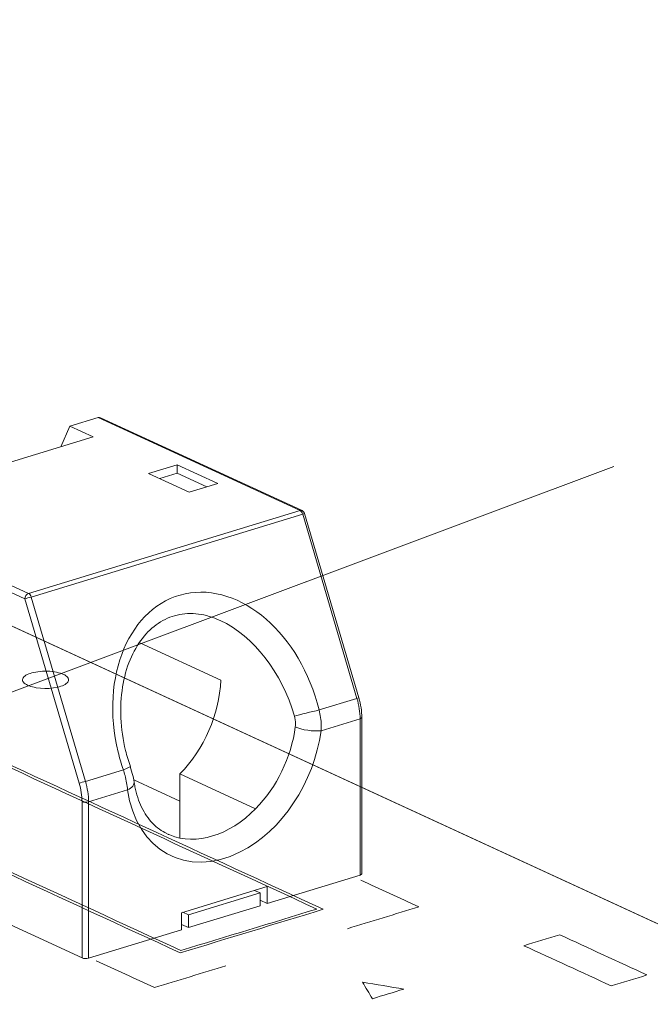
# Model space of a CAD drawing. Header units: inches. Extents: x 511 to 849, y 252 to 484.
# Tile 48 of 256: x 685 to 692, y 280 to 291. Entities that reach past the tile are written whole.
import ezdxf

# ---------------------------------------------------------------- set-up
doc = ezdxf.new("R2010")
doc.units = ezdxf.units.IN
doc.header["$MEASUREMENT"] = 0
doc.linetypes.add('AI-Linetype-35', pattern=[47.5, 22, -8.5, 8.5, -8.5])
doc.layers.add('1', color=7, linetype='Continuous')

# ---------------------------------------------------------------- blocks, each defined once
blk = doc.blocks.new('block 2058')
at = {"layer": '1', "color": 155, "lineweight": 18, "true_color": 0x4c7299}
blk.add_lwpolyline([(688.898, 283.236), (688.309, 285.238)], dxfattribs=at)
blk = doc.blocks.new('block 2059')
at = {"layer": '1', "color": 155, "lineweight": 18, "true_color": 0x4c7299}
blk.add_lwpolyline([(688.282, 285.27), (686.095, 286.278)], dxfattribs=at)
blk = doc.blocks.new('block 2060')
at = {"layer": '1', "color": 155, "lineweight": 18, "true_color": 0x4c7299}
blk.add_lwpolyline([(688.93, 281.324), (688.93, 283.022)], dxfattribs=at)
blk = doc.blocks.new('block 2244')
at = {"layer": '1', "color": 155, "lineweight": 18, "true_color": 0x4c7299}
blk.add_lwpolyline([(687.766, 281.144), (687.826, 281.117)], dxfattribs=at)
blk = doc.blocks.new('block 2245')
at = {"layer": '1', "color": 155, "lineweight": 18, "true_color": 0x4c7299}
blk.add_lwpolyline([(687.05, 280.88), (686.99, 280.907)], dxfattribs=at)
blk = doc.blocks.new('block 2772')
at = {"layer": '1', "color": 155, "lineweight": 18, "true_color": 0x4c7299}
blk.add_lwpolyline([(686.926, 285.767), (686.616, 285.673)], dxfattribs=at)
blk = doc.blocks.new('block 2773')
at = {"layer": '1', "color": 155, "lineweight": 18, "true_color": 0x4c7299}
blk.add_lwpolyline([(686.616, 285.673), (687.058, 285.469)], dxfattribs=at)
blk = doc.blocks.new('block 2774')
at = {"layer": '1', "color": 155, "lineweight": 18, "true_color": 0x4c7299}
blk.add_lwpolyline([(687.058, 285.469), (687.368, 285.564)], dxfattribs=at)
blk = doc.blocks.new('block 2775')
at = {"layer": '1', "color": 155, "lineweight": 18, "true_color": 0x4c7299}
blk.add_lwpolyline([(687.368, 285.564), (686.926, 285.767)], dxfattribs=at)
blk = doc.blocks.new('block 2776')
at = {"layer": '1', "color": 155, "lineweight": 13, "true_color": 0x4c7299}
blk.add_lwpolyline([(688.261, 285.271), (686.071, 286.281)], dxfattribs=at)
blk = doc.blocks.new('block 2777')
at = {"layer": '1', "color": 155, "lineweight": 13, "true_color": 0x4c7299}
blk.add_lwpolyline([(685.314, 284.37), (688.261, 285.271)], dxfattribs=at)
blk = doc.blocks.new('block 2779')
at = {"layer": '1', "color": 155, "lineweight": 18, "true_color": 0x4c7299}
blk.add_lwpolyline([(683.687, 285.358), (686.014, 286.069)], dxfattribs=at)
blk = doc.blocks.new('block 2784')
at = {"layer": '1', "color": 155, "lineweight": 18, "true_color": 0x4c7299}
blk.add_lwpolyline([(686.014, 286.069), (685.761, 286.186)], dxfattribs=at)
blk = doc.blocks.new('block 2786')
at = {"layer": '1', "color": 155, "lineweight": 18, "true_color": 0x4c7299}
blk.add_lwpolyline([(685.761, 286.186), (686.071, 286.281)], dxfattribs=at)
blk = doc.blocks.new('block 2787')
at = {"layer": '1', "color": 155, "lineweight": 18, "true_color": 0x4c7299}
blk.add_lwpolyline([(685.665, 285.963), (685.761, 286.186)], dxfattribs=at)
blk = doc.blocks.new('block 2791')
at = {"layer": '1', "color": 155, "lineweight": 13, "true_color": 0x4c7299}
blk.add_lwpolyline([(683.124, 285.38), (685.314, 284.37)], dxfattribs=at)
blk = doc.blocks.new('block 2792')
at = {"layer": '1', "color": 155, "lineweight": 13, "true_color": 0x4c7299}
blk.add_lwpolyline([(685.275, 284.312), (683.104, 285.313)], dxfattribs=at)
blk = doc.blocks.new('block 2799')
at = {"layer": '1', "color": 155, "lineweight": 13, "true_color": 0x4c7299}
blk.add_lwpolyline([(688.289, 285.232), (685.342, 284.331)], dxfattribs=at)
blk = doc.blocks.new('block 2801')
at = {"layer": '1', "color": 155, "lineweight": 13, "true_color": 0x4c7299}
blk.add_lwpolyline([(685.342, 284.331), (685.931, 282.329)], dxfattribs=at)
blk = doc.blocks.new('block 2802')
at = {"layer": '1', "color": 155, "lineweight": 13, "true_color": 0x4c7299}
blk.add_lwpolyline([(688.878, 283.23), (688.289, 285.232)], dxfattribs=at)
blk = doc.blocks.new('block 2803')
at = {"layer": '1', "color": 155, "lineweight": 13, "true_color": 0x4c7299}
blk.add_lwpolyline([(688.467, 283.104), (688.878, 283.23)], dxfattribs=at)
blk = doc.blocks.new('block 2804')
at = {"layer": '1', "color": 155, "lineweight": 13, "true_color": 0x4c7299}
blk.add_lwpolyline([(685.931, 282.329), (686.343, 282.455)], dxfattribs=at)
blk = doc.blocks.new('block 2805')
at = {"layer": '1', "color": 155, "lineweight": 13, "true_color": 0x4c7299}
blk.add_lwpolyline([(685.864, 282.31), (685.275, 284.312)], dxfattribs=at)
blk = doc.blocks.new('block 2814')
at = {"layer": '1', "color": 155, "lineweight": 18, "true_color": 0x4c7299}
blk.add_lwpolyline([(687.777, 282.031), (686.957, 282.41)], dxfattribs=at)
blk = doc.blocks.new('block 2827')
at = {"layer": '1', "color": 155, "lineweight": 13, "true_color": 0x4c7299}
blk.add_lwpolyline([(686.388, 282.236), (685.965, 282.107)], dxfattribs=at)
blk = doc.blocks.new('block 2828')
at = {"layer": '1', "color": 155, "lineweight": 13, "true_color": 0x4c7299}
blk.add_lwpolyline([(688.912, 283.007), (688.488, 282.878)], dxfattribs=at)
blk = doc.blocks.new('block 3005')
at = {"layer": '1', "color": 155, "lineweight": 18, "true_color": 0x4c7299}
blk.add_lwpolyline([(686.455, 282.344), (686.957, 282.112)], dxfattribs=at)
blk = doc.blocks.new('block 3006')
at = {"layer": '1', "color": 155, "lineweight": 18, "true_color": 0x4c7299}
blk.add_lwpolyline([(687.826, 281.117), (687.05, 280.88)], dxfattribs=at)
blk = doc.blocks.new('block 3007')
at = {"layer": '1', "color": 155, "lineweight": 18, "true_color": 0x4c7299}
blk.add_lwpolyline([(687.826, 281.117), (687.826, 280.978)], dxfattribs=at)
blk = doc.blocks.new('block 3008')
at = {"layer": '1', "color": 155, "lineweight": 18, "true_color": 0x4c7299}
blk.add_lwpolyline([(687.05, 280.88), (687.05, 280.741)], dxfattribs=at)
blk = doc.blocks.new('block 3009')
at = {"layer": '1', "color": 155, "lineweight": 18, "true_color": 0x4c7299}
blk.add_lwpolyline([(687.826, 280.978), (687.05, 280.741)], dxfattribs=at)
blk = doc.blocks.new('block 3010')
at = {"layer": '1', "color": 155, "lineweight": 18, "true_color": 0x4c7299}
blk.add_lwpolyline([(687.05, 280.741), (686.973, 280.776)], dxfattribs=at)
blk = doc.blocks.new('block 3469')
at = {"layer": '1', "color": 155, "lineweight": 18, "true_color": 0x4c7299}
blk.add_lwpolyline([(686.926, 285.675), (686.926, 285.767)], dxfattribs=at)
blk = doc.blocks.new('block 3476')
at = {"layer": '1', "color": 155, "lineweight": 18, "true_color": 0x4c7299}
blk.add_lwpolyline([(687.247, 285.527), (686.926, 285.675)], dxfattribs=at)
blk = doc.blocks.new('block 3477')
at = {"layer": '1', "color": 155, "lineweight": 18, "true_color": 0x4c7299}
blk.add_lwpolyline([(686.926, 285.675), (686.737, 285.617)], dxfattribs=at)
blk = doc.blocks.new('block 3493')
at = {"layer": '1', "color": 155, "lineweight": 18, "true_color": 0x4c7299}
blk.add_lwpolyline([(686.521, 283.832), (687.4, 283.427)], dxfattribs=at)
blk = doc.blocks.new('block 3510')
at = {"layer": '1', "color": 155, "lineweight": 13, "true_color": 0x4c7299}
blk.add_lwpolyline([(685.965, 282.107), (685.965, 280.409)], dxfattribs=at)
blk = doc.blocks.new('block 3511')
at = {"layer": '1', "color": 155, "lineweight": 13, "true_color": 0x4c7299}
blk.add_lwpolyline([(685.894, 280.411), (685.894, 282.109)], dxfattribs=at)
blk = doc.blocks.new('block 3512')
at = {"layer": '1', "color": 155, "lineweight": 13, "true_color": 0x4c7299}
blk.add_lwpolyline([(688.912, 281.309), (688.912, 283.007)], dxfattribs=at)
blk = doc.blocks.new('block 3513')
at = {"layer": '1', "color": 155, "lineweight": 18, "true_color": 0x4c7299}
blk.add_lwpolyline([(686.973, 280.902), (686.973, 280.717)], dxfattribs=at)
blk = doc.blocks.new('block 3514')
at = {"layer": '1', "color": 155, "lineweight": 18, "true_color": 0x4c7299}
blk.add_lwpolyline([(687.904, 281.187), (687.904, 281.001)], dxfattribs=at)
blk = doc.blocks.new('block 3515')
at = {"layer": '1', "color": 155, "lineweight": 18, "true_color": 0x4c7299}
blk.add_lwpolyline([(686.957, 282.41), (686.957, 281.714)], dxfattribs=at)
blk = doc.blocks.new('block 3516')
at = {"layer": '1', "color": 155, "lineweight": 18, "true_color": 0x4c7299}
blk.add_lwpolyline([(687.904, 281.187), (686.973, 280.902)], dxfattribs=at)
blk = doc.blocks.new('block 3517')
at = {"layer": '1', "color": 155, "lineweight": 18, "true_color": 0x4c7299}
blk.add_lwpolyline([(687.826, 281.037), (687.904, 281.001)], dxfattribs=at)
blk = doc.blocks.new('block 3518')
at = {"layer": '1', "color": 155, "lineweight": 18, "true_color": 0x4c7299}
blk.add_lwpolyline([(687.904, 281.001), (688.912, 281.309)], dxfattribs=at)
blk = doc.blocks.new('block 3519')
at = {"layer": '1', "color": 155, "lineweight": 18, "true_color": 0x4c7299}
blk.add_lwpolyline([(685.965, 280.409), (686.973, 280.717)], dxfattribs=at)
blk = doc.blocks.new('block 3520')
at = {"layer": '1', "color": 155, "lineweight": 18, "true_color": 0x4c7299}
blk.add_lwpolyline([(678.509, 283.818), (685.894, 280.411)], dxfattribs=at)
blk = doc.blocks.new('block 3601')
at = {"layer": '1', "color": 18, "lineweight": 13, "true_color": 0x4c0000}
blk.add_lwpolyline([(631.812, 308.613), (703.217, 275.674)], dxfattribs=at)
blk = doc.blocks.new('block 3645')
at = {"layer": '1', "color": 18, "lineweight": 13, "true_color": 0x4c0000}
blk.add_lwpolyline([(631.812, 308.613), (703.217, 275.674)], dxfattribs=at)
blk = doc.blocks.new('block 3869')
at = {"layer": '1', "color": 155, "lineweight": 18, "true_color": 0x4c7299}
blk.add_open_spline([(688.309, 285.238), (688.305, 285.252), (688.295, 285.264), (688.282, 285.27)], degree=3, dxfattribs=at)
blk = doc.blocks.new('block 4132')
at = {"layer": '1', "color": 155, "lineweight": 13, "true_color": 0x4c7299}
blk.add_open_spline([(688.282, 285.27), (688.276, 285.272), (688.269, 285.273), (688.261, 285.271)], degree=3, dxfattribs=at)
blk = doc.blocks.new('block 4133')
at = {"layer": '1', "color": 155, "lineweight": 18, "true_color": 0x4c7299}
blk.add_open_spline([(686.095, 286.278), (686.087, 286.282), (686.079, 286.283), (686.071, 286.281)], degree=3, dxfattribs=at)
blk = doc.blocks.new('block 4134')
at = {"layer": '1', "color": 155, "lineweight": 13, "true_color": 0x4c7299}
blk.add_open_spline([(685.314, 284.37), (685.292, 284.363), (685.275, 284.337), (685.275, 284.312)], degree=3, dxfattribs=at)
blk = doc.blocks.new('block 4140')
at = {"layer": '1', "color": 155, "lineweight": 13, "true_color": 0x4c7299}
blk.add_open_spline([(685.275, 284.312), (685.291, 284.316), (685.321, 284.325), (685.342, 284.331)], degree=3, dxfattribs=at)
blk = doc.blocks.new('block 4141')
at = {"layer": '1', "color": 155, "lineweight": 13, "true_color": 0x4c7299}
blk.add_open_spline([(688.289, 285.232), (688.284, 285.25), (688.273, 285.265), (688.261, 285.271)], degree=3, dxfattribs=at)
blk = doc.blocks.new('block 4142')
at = {"layer": '1', "color": 155, "lineweight": 13, "true_color": 0x4c7299}
blk.add_open_spline([(685.342, 284.331), (685.337, 284.35), (685.326, 284.365), (685.314, 284.37)], degree=3, dxfattribs=at)
blk = doc.blocks.new('block 4143')
at = {"layer": '1', "color": 155, "lineweight": 13, "true_color": 0x4c7299}
blk.add_open_spline([(688.289, 285.232), (688.302, 285.236), (688.309, 285.238), (688.309, 285.238)], degree=3, dxfattribs=at)
blk = doc.blocks.new('block 4145')
at = {"layer": '1', "color": 155, "lineweight": 13, "true_color": 0x4c7299}
blk.add_open_spline([(688.467, 283.104), (688.267, 283.927), (687.616, 284.492), (687.014, 284.366), (686.411, 284.239), (686.086, 283.47), (686.286, 282.647), (686.302, 282.582), (686.321, 282.518), (686.343, 282.455)], degree=3, knots=[0, 0, 0, 0, 1, 1, 1, 2, 2, 2, 3, 3, 3, 3], dxfattribs=at)
blk = doc.blocks.new('block 4146')
at = {"layer": '1', "color": 155, "lineweight": 13, "true_color": 0x4c7299}
blk.add_open_spline([(685.864, 282.31), (685.88, 282.314), (685.91, 282.323), (685.931, 282.329)], degree=3, dxfattribs=at)
blk = doc.blocks.new('block 4147')
at = {"layer": '1', "color": 155, "lineweight": 13, "true_color": 0x4c7299}
blk.add_open_spline([(688.878, 283.23), (688.891, 283.234), (688.898, 283.236), (688.898, 283.236)], degree=3, dxfattribs=at)
blk = doc.blocks.new('block 4150')
at = {"layer": '1', "color": 155, "lineweight": 13, "true_color": 0x4c7299}
blk.add_open_spline([(688.467, 283.104), (688.382, 283.085), (688.263, 283.055), (688.199, 283.038)], degree=3, dxfattribs=at)
blk = doc.blocks.new('block 4151')
at = {"layer": '1', "color": 155, "lineweight": 13, "true_color": 0x4c7299}
blk.add_open_spline([(688.199, 283.038), (688.064, 283.51), (687.756, 283.907), (687.394, 284.076)], degree=3, dxfattribs=at)
blk = doc.blocks.new('block 4152')
at = {"layer": '1', "color": 155, "lineweight": 13, "true_color": 0x4c7299}
blk.add_open_spline([(686.343, 282.455), (686.392, 282.474), (686.42, 282.487), (686.419, 282.49)], degree=3, dxfattribs=at)
blk = doc.blocks.new('block 4154')
at = {"layer": '1', "color": 155, "lineweight": 18, "true_color": 0x4c7299}
blk.add_open_spline([(686.821, 281.758), (686.829, 281.754), (686.838, 281.75), (686.847, 281.747)], degree=3, dxfattribs=at)
blk = doc.blocks.new('block 4155')
at = {"layer": '1', "color": 155, "lineweight": 13, "true_color": 0x4c7299}
blk.add_open_spline([(687.777, 282.031), (688.007, 282.265), (688.166, 282.59), (688.209, 282.92)], degree=3, dxfattribs=at)
blk = doc.blocks.new('block 4156')
at = {"layer": '1', "color": 155, "lineweight": 13, "true_color": 0x4c7299}
blk.add_open_spline([(686.388, 282.236), (686.438, 282.261), (686.464, 282.294), (686.459, 282.324)], degree=3, dxfattribs=at)
blk = doc.blocks.new('block 4157')
at = {"layer": '1', "color": 155, "lineweight": 13, "true_color": 0x4c7299}
blk.add_open_spline([(688.209, 282.92), (688.279, 282.887), (688.404, 282.869), (688.488, 282.878)], degree=3, dxfattribs=at)
blk = doc.blocks.new('block 4158')
at = {"layer": '1', "color": 155, "lineweight": 13, "true_color": 0x4c7299}
blk.add_open_spline([(688.912, 283.007), (688.912, 283.079), (688.9, 283.155), (688.878, 283.23)], degree=3, dxfattribs=at)
blk = doc.blocks.new('block 4159')
at = {"layer": '1', "color": 155, "lineweight": 13, "true_color": 0x4c7299}
blk.add_open_spline([(688.912, 283.007), (688.923, 283.011), (688.93, 283.016), (688.93, 283.022)], degree=3, dxfattribs=at)
blk = doc.blocks.new('block 4160')
at = {"layer": '1', "color": 155, "lineweight": 13, "true_color": 0x4c7299}
blk.add_open_spline([(685.965, 282.107), (685.965, 282.179), (685.953, 282.255), (685.931, 282.329)], degree=3, dxfattribs=at)
blk = doc.blocks.new('block 4161')
at = {"layer": '1', "color": 155, "lineweight": 13, "true_color": 0x4c7299}
blk.add_open_spline([(685.894, 282.109), (685.912, 282.101), (685.943, 282.1), (685.965, 282.107)], degree=3, dxfattribs=at)
blk = doc.blocks.new('block 4162')
at = {"layer": '1', "color": 155, "lineweight": 13, "true_color": 0x4c7299}
blk.add_open_spline([(685.894, 282.109), (685.894, 282.174), (685.884, 282.243), (685.864, 282.31)], degree=3, dxfattribs=at)
blk = doc.blocks.new('block 4163')
at = {"layer": '1', "color": 155, "lineweight": 18, "true_color": 0x4c7299}
blk.add_open_spline([(686.847, 281.747), (687.133, 281.63), (687.491, 281.739), (687.777, 282.031)], degree=3, dxfattribs=at)
blk = doc.blocks.new('block 4164')
at = {"layer": '1', "color": 155, "lineweight": 13, "true_color": 0x4c7299}
blk.add_open_spline([(686.388, 282.236), (686.484, 281.572), (687.032, 281.27), (687.612, 281.562), (688.062, 281.788), (688.414, 282.318), (688.488, 282.878)], degree=3, knots=[0, 0, 0, 0, 1, 1, 1, 2, 2, 2, 2], dxfattribs=at)
blk = doc.blocks.new('block 4198')
at = {"layer": '1', "color": 155, "lineweight": 18, "true_color": 0x4c7299}
blk.add_open_spline([(686.957, 282.41), (687.219, 282.676), (687.385, 283.058), (687.4, 283.427)], degree=3, dxfattribs=at)
blk = doc.blocks.new('block 4199')
at = {"layer": '1', "color": 155, "lineweight": 18, "true_color": 0x4c7299}
blk.add_open_spline([(688.912, 281.309), (688.923, 281.313), (688.93, 281.318), (688.93, 281.324)], degree=3, dxfattribs=at)
blk = doc.blocks.new('block 4200')
at = {"layer": '1', "color": 155, "lineweight": 18, "true_color": 0x4c7299}
blk.add_open_spline([(685.894, 280.411), (685.912, 280.403), (685.943, 280.402), (685.965, 280.409)], degree=3, dxfattribs=at)
blk = doc.blocks.new('block 5611')
at = {"layer": '1', "color": 155, "lineweight": 18, "true_color": 0x4c7299}
blk.add_open_spline([(686.419, 282.49), (686.399, 282.548), (686.382, 282.606), (686.367, 282.665), (686.339, 282.78), (686.322, 282.899), (686.316, 283.017), (686.311, 283.132), (686.317, 283.245), (686.334, 283.354), (686.351, 283.458), (686.378, 283.558), (686.416, 283.649), (686.452, 283.735), (686.497, 283.814), (686.55, 283.882), (686.601, 283.948), (686.659, 284.003), (686.722, 284.045), (686.785, 284.088), (686.853, 284.118), (686.926, 284.135), (687, 284.153), (687.079, 284.157), (687.159, 284.146), (687.236, 284.136), (687.314, 284.112), (687.394, 284.074)], degree=3, knots=[0, 0, 0, 0, 1, 1, 1, 2, 2, 2, 3, 3, 3, 4, 4, 4, 5, 5, 5, 6, 6, 6, 7, 7, 7, 8, 8, 8, 9, 9, 9, 9], dxfattribs=at)
blk = doc.blocks.new('block 5612')
at = {"layer": '1', "color": 155, "lineweight": 18, "true_color": 0x4c7299}
blk.add_open_spline([(686.463, 282.295), (686.457, 282.358), (686.441, 282.423), (686.415, 282.489)], degree=3, dxfattribs=at)
blk = doc.blocks.new('block 5613')
at = {"layer": '1', "color": 155, "lineweight": 18, "true_color": 0x4c7299}
blk.add_open_spline([(686.816, 281.763), (686.758, 281.789), (686.706, 281.826), (686.659, 281.874), (686.614, 281.921), (686.574, 281.98), (686.541, 282.047), (686.509, 282.114), (686.484, 282.189), (686.468, 282.271), (686.465, 282.288), (686.462, 282.305), (686.46, 282.323)], degree=3, knots=[0, 0, 0, 0, 1, 1, 1, 2, 2, 2, 3, 3, 3, 4, 4, 4, 4], dxfattribs=at)
blk = doc.blocks.new('block 5614')
at = {"layer": '1', "color": 155, "lineweight": 18, "true_color": 0x4c7299}
blk.add_open_spline([(688.93, 283.022), (688.93, 283.092), (688.919, 283.164), (688.898, 283.236)], degree=3, dxfattribs=at)
blk = doc.blocks.new('block 5637')
at = {"layer": '1', "color": 155, "lineweight": 18, "true_color": 0x4c7299}
blk.add_lwpolyline([(688.929, 282.265), (703.217, 275.674)], dxfattribs=at)
blk = doc.blocks.new('block 5643')
at = {"layer": '1', "color": 155, "lineweight": 13, "true_color": 0x4c7299}
blk.add_open_spline([(688.209, 282.92), (688.211, 282.93), (688.211, 282.942), (688.211, 282.953), (688.212, 282.981), (688.207, 283.011), (688.199, 283.038)], degree=3, knots=[0, 0, 0, 0, 1, 1, 1, 2, 2, 2, 2], dxfattribs=at)
blk = doc.blocks.new('block 5644')
at = {"layer": '1', "color": 155, "lineweight": 13, "true_color": 0x4c7299}
blk.add_open_spline([(686.388, 282.236), (686.384, 282.286), (686.375, 282.339), (686.361, 282.392), (686.356, 282.413), (686.349, 282.434), (686.343, 282.455)], degree=3, knots=[0, 0, 0, 0, 1, 1, 1, 2, 2, 2, 2], dxfattribs=at)
blk = doc.blocks.new('block 5645')
at = {"layer": '1', "color": 155, "lineweight": 13, "true_color": 0x4c7299}
blk.add_open_spline([(688.467, 283.104), (688.481, 283.051), (688.489, 282.995), (688.49, 282.941), (688.491, 282.92), (688.49, 282.899), (688.488, 282.878)], degree=3, knots=[0, 0, 0, 0, 1, 1, 1, 2, 2, 2, 2], dxfattribs=at)
blk = doc.blocks.new('block 5659')
at = {"layer": '1', "color": 18, "lineweight": 13, "true_color": 0x4c0000}
blk.add_lwpolyline([(668.448, 291.713), (692.685, 280.533)], dxfattribs=at)
blk = doc.blocks.new('block 5837')
at = {"layer": '1', "color": 18, "lineweight": 13, "true_color": 0x4c0000}
blk.add_lwpolyline([(668.448, 291.713), (692.685, 280.533)], dxfattribs=at)
blk = doc.blocks.new('block 5951')
at = {"layer": '1', "color": 18, "lineweight": 13, "true_color": 0x4c0000}
blk.add_open_spline([(691.078, 280.663), (690.949, 280.623), (690.82, 280.584), (690.69, 280.544), (691.006, 280.399), (691.322, 280.253), (691.637, 280.108), (691.766, 280.147), (691.896, 280.187), (692.025, 280.226), (691.709, 280.372), (691.394, 280.517), (691.078, 280.663)], degree=3, knots=[0, 0, 0, 0, 1, 1, 1, 2, 2, 2, 3, 3, 3, 4, 4, 4, 4], dxfattribs=at)
blk = doc.blocks.new('block 5952')
at = {"layer": '1', "color": 18, "lineweight": 13, "true_color": 0x4c0000}
blk.add_open_spline([(689.387, 280.073), (689.238, 280.098), (689.088, 280.123), (688.938, 280.148), (688.974, 280.088), (689.01, 280.028), (689.046, 279.968), (689.16, 280.003), (689.274, 280.038), (689.387, 280.073)], degree=3, knots=[0, 0, 0, 0, 1, 1, 1, 2, 2, 2, 3, 3, 3, 3], dxfattribs=at)
blk = doc.blocks.new('block 5956')
at = {"layer": '1', "color": 18, "lineweight": 13, "true_color": 0x4c0000}
blk.add_lwpolyline([(685.693, 283.491), (685.707, 283.484), (685.719, 283.476), (685.729, 283.468), (685.737, 283.459), (685.744, 283.451), (685.747, 283.442), (685.749, 283.432), (685.748, 283.423), (685.745, 283.415), (685.74, 283.406), (685.732, 283.398), (685.723, 283.39), (685.712, 283.382), (685.698, 283.375), (685.683, 283.368), (685.665, 283.361), (685.647, 283.356), (685.626, 283.35), (685.583, 283.343), (685.538, 283.339), (685.491, 283.337), (685.444, 283.34), (685.398, 283.345), (685.376, 283.35), (685.355, 283.354), (685.337, 283.36), (685.319, 283.366), (685.304, 283.372), (685.29, 283.379), (685.278, 283.387), (685.268, 283.396), (685.259, 283.405), (685.253, 283.414), (685.25, 283.424), (685.249, 283.434), (685.251, 283.444), (685.256, 283.454), (685.264, 283.463), (685.274, 283.472), (685.286, 283.481), (685.3, 283.488), (685.316, 283.495), (685.333, 283.501), (685.351, 283.507), (685.37, 283.512), (685.392, 283.516), (685.415, 283.52), (685.44, 283.522), (685.465, 283.524), (685.518, 283.525), (685.545, 283.524), (685.57, 283.521), (685.595, 283.518), (685.618, 283.514), (685.64, 283.509), (685.66, 283.503), (685.677, 283.497), (685.693, 283.491)], dxfattribs=at)
blk = doc.blocks.new('block 5957')
at = {"layer": '1', "color": 18, "lineweight": 13, "true_color": 0x4c0000}
blk.add_open_spline([(687.456, 280.326), (687.198, 280.247), (686.939, 280.168), (686.68, 280.089), (686.47, 280.186), (686.26, 280.284), (686.049, 280.381)], degree=3, knots=[0, 0, 0, 0, 1, 1, 1, 2, 2, 2, 2], dxfattribs=at)
blk = doc.blocks.new('block 5958')
at = {"layer": '1', "color": 18, "lineweight": 13, "true_color": 0x4c0000}
blk.add_open_spline([(688.919, 281.257), (689.129, 281.16), (689.34, 281.063), (689.55, 280.966), (689.292, 280.887), (689.033, 280.808), (688.775, 280.729)], degree=3, knots=[0, 0, 0, 0, 1, 1, 1, 2, 2, 2, 2], dxfattribs=at)
blk = doc.blocks.new('block 5963')
at = {"layer": '1', "color": 18, "lineweight": 13, "true_color": 0x4c0000}
blk.add_open_spline([(684.655, 282.689), (685.917, 282.107), (687.179, 281.525), (688.442, 280.942), (687.951, 280.792), (687.459, 280.642), (686.968, 280.492), (685.706, 281.074), (684.443, 281.657), (683.181, 282.239), (683.672, 282.389), (684.163, 282.539), (684.655, 282.689)], degree=3, knots=[0, 0, 0, 0, 1, 1, 1, 2, 2, 2, 3, 3, 3, 4, 4, 4, 4], dxfattribs=at)
blk = doc.blocks.new('block 5964')
at = {"layer": '1', "color": 18, "lineweight": 13, "true_color": 0x4c0000}
blk.add_open_spline([(684.662, 282.716), (685.945, 282.124), (687.229, 281.532), (688.512, 280.939), (687.995, 280.782), (687.478, 280.624), (686.961, 280.466), (685.678, 281.058), (684.394, 281.65), (683.111, 282.242), (683.628, 282.4), (684.145, 282.558), (684.662, 282.716)], degree=3, knots=[0, 0, 0, 0, 1, 1, 1, 2, 2, 2, 3, 3, 3, 4, 4, 4, 4], dxfattribs=at)
blk = doc.blocks.new('block 6094')
at = {"layer": '1', "color": 8, "linetype": 'AI-Linetype-35', "lineweight": 13, "true_color": 0x808080}
blk.add_lwpolyline([(678.709, 280.896), (691.666, 285.747)], dxfattribs=at)

msp = doc.modelspace()

# ---------------------------------------------------------------- block references
at = {"layer": '1'}
for name in ['block 5659', 'block 5837', 'block 3601', 'block 3645', 'block 2786', 'block 4133', 'block 2776', 'block 2059', 'block 2787', 'block 2784', 'block 2779', 'block 6094', 'block 2772', 'block 2775', 'block 3469', 'block 2773', 'block 3477', 'block 3476', 'block 2774', 'block 2792', 'block 2791', 'block 2777', 'block 2799', 'block 4132', 'block 4141', 'block 3869', 'block 4143', 'block 2802', 'block 2058', 'block 4145', 'block 4134', 'block 4142', 'block 4140', 'block 2805', 'block 2801', 'block 5611', 'block 4151', 'block 3520', 'block 3493', 'block 5956', 'block 4198', 'block 2803', 'block 4147', 'block 4158', 'block 5614', 'block 4150', 'block 5645', 'block 5643', 'block 2828', 'block 4159', 'block 3512', 'block 2060', 'block 4164', 'block 4155', 'block 4157', 'block 5964', 'block 5963', 'block 2804', 'block 4152', 'block 5644', 'block 5612', 'block 2814', 'block 3515', 'block 4146', 'block 4162', 'block 4160', 'block 4156', 'block 3005', 'block 5613', 'block 2827', 'block 5637', 'block 3511', 'block 4161', 'block 3510', 'block 4163', 'block 4154', 'block 3518', 'block 5958', 'block 4199', 'block 3516', 'block 2244', 'block 3514', 'block 3006', 'block 3007', 'block 3517', 'block 3009', 'block 3513', 'block 2245', 'block 3008', 'block 3519', 'block 3010', 'block 5951', 'block 4200', 'block 5957', 'block 5952']:
    msp.add_blockref(name, (0, 0), dxfattribs=at)

doc.saveas('drawing.dxf')
